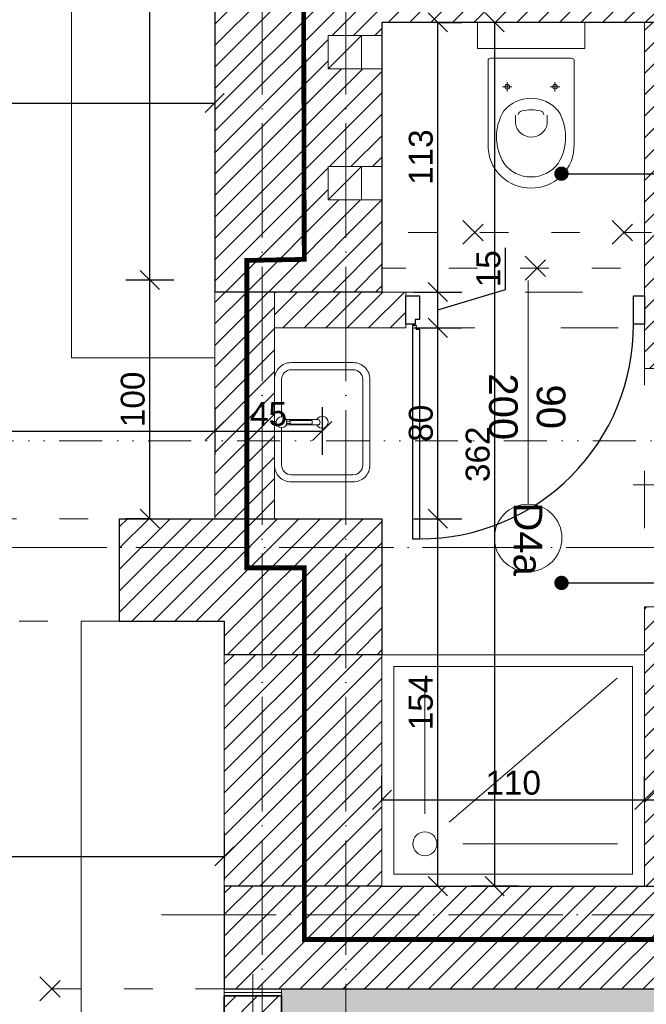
# Model space of a CAD drawing. Header units: millimetres. Extents: x -2720 to 125583, y -8970 to 34912.
# Tile 52 of 105: x 15209 to 15471, y 18160 to 18573. Entities that reach past the tile are written whole.
import ezdxf
from ezdxf import colors
from ezdxf.entities.mleader import LeaderData, LeaderLine
from ezdxf.math import Vec2, Vec3

# ---------------------------------------------------------------- set-up
doc = ezdxf.new("R2010")
doc.units = ezdxf.units.MM
for name, pattern in [('1KS_2KP-50', [37.05, 12, 6, -6.35, 0, -6.35, 0, -6.35]), ('ACAD_ISO02W100', [15, 12, -3]), ('ACAD_ISO03W100', [30, 12, -18]), ('ACAD_ISO04W100', [30, 24, -3, 0, -3]), ('DASHED', [19.05, 12.7, -6.35])]:
    doc.linetypes.add(name, pattern=pattern)
for name, color, linetype, lineweight, true_color in [('A_DZIAŁOWA_PROJEKTOWANE', 7, 'Continuous', 18, 0x007cb0), ('A_HATCH', 7, 'Continuous', 5, 0x999999), ('A_HATCH_PROJEKTOWANE', 7, 'Continuous', 9, 0x0089b6), ('A_IZOLEACJA TERMI_PROJEKTOWANA', 7, 'Continuous', 15, 0x0089b6), ('A_PPOŻ', 1, 'ACAD_ISO02W100', 30, 0xff0000), ('A_ŚCIANY NOWOPROJEKTOWANE', 140, 'Continuous', 35, 0x00bfff)]:
    doc.layers.add(name, color=color, linetype=linetype, lineweight=lineweight, true_color=true_color)
for name, color, linetype, lineweight in [('A_KONST_ISTNIEJĄCE', 83, 'Continuous', 25), ('A_LINIA PRZEKROJOWA', 223, '1KS_2KP-50', 15), ('A_OPISY', 40, 'Continuous', 9), ('A_OSIE KONSTRUKCYJNE', 150, 'ACAD_ISO04W100', 5), ('A_WIDOK', 141, 'Continuous', 13), ('A_WIDOK-NAD', 221, 'DASHED', 13), ('A_WYMIAROWANIE', 7, 'Continuous', 9), ('A_WYPOSAŻENIE', 181, 'Continuous', 9)]:
    doc.layers.add(name, color=color, linetype=linetype, lineweight=lineweight)
doc.layers.add('A_NIEWIDOCZNE  POMOCNICZE', color=252, linetype='ACAD_ISO03W100', lineweight=5, plot=False)
doc.styles.get("Standard").update_dxf_attribs({"font": 'arial.ttf'})
doc.linetypes.add('BATTING', pattern='A,0.0001,-0.1,[134,ltypeshp.shx,S=0.1,R=0,X=-0.1,Y=0],-0.2,[134,ltypeshp.shx,S=0.1,R=180,X=0.1,Y=0],-0.1', length=0.4001)
doc.dimstyles.new('1 do 100', dxfattribs={"dimtxt": 10, "dimasz": 8, "dimexe": 10, "dimexo": 10, "dimgap": 2, "dimtad": 1, "dimdec": 0, "dimtxsty": 'Standard', "dimblk": 'OBLIQUE', "dimcen": 2.5, "dimadec": 0, "dimazin": 0, "dimtfac": 1, "dimtdec": 0, "dimtmove": 0, "dimatfit": 3, "dimldrblk": 'OBLIQUE', "dimfxl": 10, "dimfxlon": 1, "dimarcsym": 0})
pattern_1 = [(45, (-1713.23, 355.087), (-4.490128, 4.490128), [])]
pattern_2 = [(45, (-3039.768, -2375.465), (-4.490128, 4.490128), [])]

# ---------------------------------------------------------------- blocks, each defined once
blk = doc.blocks.new('OSI')
at = {"layer": 'A_OSIE KONSTRUKCYJNE', "ltscale": 2}
for p, q in [((18349.85, 22227.01), (18349.85, 19966.92)), ((18384.92, 22227.01), (18384.92, 19966.92)), ((16013.11, 20727.12), (19027.17, 20727.12)), ((18307.7, 20573.12), (19027.17, 20573.12)), ((18346.03, 20548.25), (18346.03, 20014.4))]:
    blk.add_line(p, q, dxfattribs=at)
blk = doc.blocks.new('ROZBIÓRKI_DOM')
at = {"layer": 'A_OPISY', "color": 22, "linetype": 'ACAD_ISO03W100', "true_color": 0xe22908}
for p, q in [((19666.05, 7892.89), (19676.05, 7882.89)), ((19666.05, 7882.89), (19676.05, 7892.89)), ((19728.65, 7892.89), (19738.65, 7882.89)), ((19728.65, 7882.89), (19738.65, 7892.89)), ((19835.15, 7887.89), (19632.15, 7887.89)), ((19692.15, 7877.89), (19702.15, 7867.89)), ((19692.15, 7867.89), (19702.15, 7877.89)), ((19762.15, 7872.89), (19632.15, 7872.89)), ((19488.89, 7575.89), (19498.89, 7565.89)), ((19488.89, 7565.89), (19498.89, 7575.89))]:
    blk.add_line(p, q, dxfattribs=at)
blk.add_lwpolyline([(19566.15, 7570.89), (19121.15, 7570.89), (19121.15, 7724.89)], dxfattribs=at)
blk = doc.blocks.new('_Oblique')
at = {"color": 0, "linetype": 'ByBlock', "lineweight": -2}
blk.add_line((-0.5, -0.5), (0.5, 0.5), dxfattribs=at)
blk = doc.blocks.new('*D279')
at = {"layer": 'A_WYMIAROWANIE', "color": 0, "lineweight": -2, "ltscale": 2, "transparency": 16777216}
for p, q in [((15886.32, 18197.66), (15906.32, 18197.66)), ((15896.32, 18197.66), (15896.32, 17917.66)), ((15886.32, 17917.66), (15906.32, 17917.66))]:
    blk.add_line(p, q, dxfattribs=at)
at = {"layer": 'Defpoints', "color": 0, "ltscale": 2, "transparency": 16777216}
for p in [(15786.78, 18197.66), (15356.44, 17917.66), (15896.32, 17917.66)]:
    blk.add_point(p, dxfattribs=at)
at = {"layer": 'A_WYMIAROWANIE', "color": 0, "lineweight": -2, "ltscale": 2, "transparency": 16777216, "xscale": 8, "yscale": 8, "zscale": 8}
for p, rotation in [((15896.32, 18197.66), 90), ((15896.32, 17917.66), 270)]:
    blk.add_blockref('_Oblique', p, dxfattribs=dict(at, rotation=rotation))
at = {"layer": 'A_WYMIAROWANIE', "color": 0, "ltscale": 2, "transparency": 16777216, "insert": (15889.21, 18057.66), "char_height": 10, "attachment_point": 5, "rotation": 90}
blk.add_mtext('280', dxfattribs=at)
blk = doc.blocks.new('*D283')
at = {"layer": 'A_WYMIAROWANIE', "color": 0, "lineweight": -2, "ltscale": 2, "transparency": 16777216}
for p, q in [((15936.59, 19650.66), (15956.59, 19650.66)), ((15946.59, 17890.66), (15946.59, 19650.66)), ((15936.59, 17890.66), (15956.59, 17890.66))]:
    blk.add_line(p, q, dxfattribs=at)
at = {"layer": 'Defpoints', "color": 0, "ltscale": 2, "transparency": 16777216}
for p in [(15290.28, 19650.66), (15946.59, 19650.66), (15333.26, 17890.66)]:
    blk.add_point(p, dxfattribs=at)
at = {"layer": 'A_WYMIAROWANIE', "color": 0, "lineweight": -2, "ltscale": 2, "transparency": 16777216, "xscale": 8, "yscale": 8, "zscale": 8}
for p, rotation in [((15946.59, 19650.66), 90), ((15946.59, 17890.66), 270)]:
    blk.add_blockref('_Oblique', p, dxfattribs=dict(at, rotation=rotation))
at = {"layer": 'A_WYMIAROWANIE', "color": 0, "ltscale": 2, "transparency": 16777216, "insert": (15939.48, 18770.66), "char_height": 10, "attachment_point": 5, "rotation": 90}
blk.add_mtext('1760', dxfattribs=at)
blk = doc.blocks.new('*D347')
at = {"layer": 'A_WYMIAROWANIE', "color": 0, "lineweight": -2, "ltscale": 2, "transparency": 16777216}
for p, q in [((15417.55, 18571.66), (15397.55, 18571.66)), ((15407.55, 18209.66), (15407.55, 18571.66)), ((15417.55, 18209.66), (15397.55, 18209.66))]:
    blk.add_line(p, q, dxfattribs=at)
at = {"layer": 'Defpoints', "color": 0, "ltscale": 2, "transparency": 16777216}
for p in [(15407.55, 18571.66), (15451.54, 18571.66), (15451.54, 18209.66)]:
    blk.add_point(p, dxfattribs=at)
at = {"layer": 'A_WYMIAROWANIE', "color": 0, "lineweight": -2, "ltscale": 2, "transparency": 16777216, "xscale": 8, "yscale": 8, "zscale": 8}
for p, rotation in [((15407.55, 18571.66), 90), ((15407.55, 18209.66), 270)]:
    blk.add_blockref('_Oblique', p, dxfattribs=dict(at, rotation=rotation))
at = {"layer": 'A_WYMIAROWANIE', "color": 0, "ltscale": 2, "transparency": 16777216, "insert": (15400.44, 18390.66), "char_height": 10, "attachment_point": 5, "rotation": 90}
blk.add_mtext('362', dxfattribs=at)
blk = doc.blocks.new('*D348')
at = {"layer": 'A_WYMIAROWANIE', "color": 0, "lineweight": -2, "ltscale": 2, "transparency": 16777216}
for p, q in [((15373.71, 18363.66), (15393.71, 18363.66)), ((15383.71, 18209.66), (15383.71, 18363.66)), ((15373.71, 18209.66), (15393.71, 18209.66))]:
    blk.add_line(p, q, dxfattribs=at)
at = {"layer": 'Defpoints', "color": 0, "ltscale": 2, "transparency": 16777216}
for p in [(15360.26, 18363.66), (15383.71, 18363.66), (15360.26, 18209.66)]:
    blk.add_point(p, dxfattribs=at)
at = {"layer": 'A_WYMIAROWANIE', "color": 0, "lineweight": -2, "ltscale": 2, "transparency": 16777216, "xscale": 8, "yscale": 8, "zscale": 8}
for p, rotation in [((15383.71, 18363.66), 90), ((15383.71, 18209.66), 270)]:
    blk.add_blockref('_Oblique', p, dxfattribs=dict(at, rotation=rotation))
at = {"layer": 'A_WYMIAROWANIE', "color": 0, "ltscale": 2, "transparency": 16777216, "insert": (15376.61, 18286.66), "char_height": 10, "attachment_point": 5, "rotation": 90}
blk.add_mtext('154', dxfattribs=at)
blk = doc.blocks.new('*D356')
at = {"layer": 'A_WYMIAROWANIE', "color": 0, "lineweight": -2, "ltscale": 2, "transparency": 16777216}
for p, q in [((14903.26, 18390.38), (14903.26, 18410.38)), ((15290.26, 18410.38), (15290.26, 18390.38)), ((14903.26, 18400.38), (15290.26, 18400.38))]:
    blk.add_line(p, q, dxfattribs=at)
at = {"layer": 'Defpoints', "color": 0, "ltscale": 2, "transparency": 16777216}
for p in [(15290.26, 18463.66), (15290.26, 18400.38), (14903.26, 18363.66)]:
    blk.add_point(p, dxfattribs=at)
at = {"layer": 'A_WYMIAROWANIE', "color": 0, "lineweight": -2, "ltscale": 2, "transparency": 16777216, "xscale": 8, "yscale": 8, "zscale": 8, "rotation": 180}
blk.add_blockref('_Oblique', (14903.26, 18400.38), dxfattribs=at)
at = {"layer": 'A_WYMIAROWANIE', "color": 0, "lineweight": -2, "ltscale": 2, "transparency": 16777216, "xscale": 8, "yscale": 8, "zscale": 8}
blk.add_blockref('_Oblique', (15290.26, 18400.38), dxfattribs=at)
at = {"layer": 'A_WYMIAROWANIE', "color": 0, "ltscale": 2, "transparency": 16777216, "insert": (15096.76, 18407.49), "char_height": 10, "attachment_point": 5}
blk.add_mtext('387', dxfattribs=at)
blk = doc.blocks.new('*D357')
at = {"layer": 'A_WYMIAROWANIE', "color": 0, "lineweight": -2, "ltscale": 2, "transparency": 16777216}
for p, q in [((15290.26, 18410.38), (15290.26, 18390.38)), ((15335.26, 18410.38), (15335.26, 18390.38)), ((15290.26, 18400.38), (15335.26, 18400.38))]:
    blk.add_line(p, q, dxfattribs=at)
at = {"layer": 'Defpoints', "color": 0, "ltscale": 2, "transparency": 16777216}
for p in [(15290.26, 18463.66), (15335.26, 18463.66), (15335.26, 18400.38)]:
    blk.add_point(p, dxfattribs=at)
at = {"layer": 'A_WYMIAROWANIE', "color": 0, "lineweight": -2, "ltscale": 2, "transparency": 16777216, "xscale": 8, "yscale": 8, "zscale": 8, "rotation": 180}
blk.add_blockref('_Oblique', (15290.26, 18400.38), dxfattribs=at)
at = {"layer": 'A_WYMIAROWANIE', "color": 0, "lineweight": -2, "ltscale": 2, "transparency": 16777216, "xscale": 8, "yscale": 8, "zscale": 8}
blk.add_blockref('_Oblique', (15335.26, 18400.38), dxfattribs=at)
at = {"layer": 'A_WYMIAROWANIE', "color": 0, "ltscale": 2, "transparency": 16777216, "insert": (15312.76, 18407.47), "char_height": 10, "attachment_point": 5}
blk.add_mtext('45', dxfattribs=at)
blk = doc.blocks.new('*D358')
at = {"layer": 'A_WYMIAROWANIE', "color": 0, "lineweight": -2, "ltscale": 2, "transparency": 16777216}
for p, q in [((15273.05, 18463.66), (15253.05, 18463.66)), ((15263.05, 18363.66), (15263.05, 18463.66)), ((15263.05, 18363.66), (15253.05, 18363.66))]:
    blk.add_line(p, q, dxfattribs=at)
at = {"layer": 'Defpoints', "color": 0, "ltscale": 2, "transparency": 16777216}
for p in [(15263.05, 18463.66), (15290.26, 18463.66), (15269.5, 18363.66)]:
    blk.add_point(p, dxfattribs=at)
at = {"layer": 'A_WYMIAROWANIE', "color": 0, "lineweight": -2, "ltscale": 2, "transparency": 16777216, "xscale": 8, "yscale": 8, "zscale": 8}
for p, rotation in [((15263.05, 18463.66), 90), ((15263.05, 18363.66), 270)]:
    blk.add_blockref('_Oblique', p, dxfattribs=dict(at, rotation=rotation))
at = {"layer": 'A_WYMIAROWANIE', "color": 0, "ltscale": 2, "transparency": 16777216, "insert": (15255.94, 18413.66), "char_height": 10, "attachment_point": 5, "rotation": 90}
blk.add_mtext('100', dxfattribs=at)
blk = doc.blocks.new('*D359')
at = {"layer": 'A_WYMIAROWANIE', "color": 0, "lineweight": -2, "ltscale": 2, "transparency": 16777216}
for p, q in [((15271.65, 18758.66), (15253.05, 18758.66)), ((15263.05, 18463.66), (15263.05, 18758.66)), ((15273.05, 18463.66), (15253.05, 18463.66))]:
    blk.add_line(p, q, dxfattribs=at)
at = {"layer": 'Defpoints', "color": 0, "ltscale": 2, "transparency": 16777216}
for p in [(15263.05, 18758.66), (15281.65, 18758.66), (15290.26, 18463.66)]:
    blk.add_point(p, dxfattribs=at)
at = {"layer": 'A_WYMIAROWANIE', "color": 0, "lineweight": -2, "ltscale": 2, "transparency": 16777216, "xscale": 8, "yscale": 8, "zscale": 8}
for p, rotation in [((15263.05, 18758.66), 90), ((15263.05, 18463.66), 270)]:
    blk.add_blockref('_Oblique', p, dxfattribs=dict(at, rotation=rotation))
at = {"layer": 'A_WYMIAROWANIE', "color": 0, "ltscale": 2, "transparency": 16777216, "insert": (15255.94, 18611.16), "char_height": 10, "attachment_point": 5, "rotation": 90}
blk.add_mtext('295', dxfattribs=at)
blk = doc.blocks.new('*D368')
at = {"layer": 'A_WYMIAROWANIE', "color": 0, "lineweight": -2, "ltscale": 2, "transparency": 16777216}
for p, q in [((15073.26, 18547.85), (15073.26, 18527.85)), ((15290.26, 18547.85), (15290.26, 18527.85)), ((15073.26, 18537.85), (15290.26, 18537.85))]:
    blk.add_line(p, q, dxfattribs=at)
at = {"layer": 'Defpoints', "color": 0, "ltscale": 2, "transparency": 16777216}
for p in [(15073.26, 18565.66), (15290.26, 18560.8), (15290.26, 18537.85)]:
    blk.add_point(p, dxfattribs=at)
at = {"layer": 'A_WYMIAROWANIE', "color": 0, "lineweight": -2, "ltscale": 2, "transparency": 16777216, "xscale": 8, "yscale": 8, "zscale": 8, "rotation": 180}
blk.add_blockref('_Oblique', (15073.26, 18537.85), dxfattribs=at)
at = {"layer": 'A_WYMIAROWANIE', "color": 0, "lineweight": -2, "ltscale": 2, "transparency": 16777216, "xscale": 8, "yscale": 8, "zscale": 8}
blk.add_blockref('_Oblique', (15290.26, 18537.85), dxfattribs=at)
at = {"layer": 'A_WYMIAROWANIE', "color": 0, "ltscale": 2, "transparency": 16777216, "insert": (15181.76, 18544.88), "char_height": 10, "attachment_point": 5}
blk.add_mtext('217', dxfattribs=at)
blk = doc.blocks.new('um1')
at = {"layer": 'A_WYPOSAŻENIE'}
for points in [[(-2506.53, 3366.08), (-2506.53, 3367.35), (-2506.01, 3367.35), (-2506.01, 3366.08)], [(-2506.77, 3361.66), (-2506.77, 3360.3), (-2505.77, 3360.3), (-2505.77, 3361.66)]]:
    blk.add_lwpolyline(points, dxfattribs=at)
at = {"layer": 'A_WYPOSAŻENIE', "ltscale": 0.5}
for points in [[(-2506.53, 3366.84), (-2524.27, 3366.84, 0.414214), (-2531.27, 3359.84), (-2531.27, 3333.84, 0.414214), (-2524.27, 3326.84), (-2488.27, 3326.84, 0.414214), (-2481.27, 3333.84), (-2481.27, 3359.84, 0.414214), (-2488.27, 3366.84), (-2506.01, 3366.84)], [(-2508.52, 3363.84), (-2524.27, 3363.84, 0.414214), (-2528.27, 3359.84), (-2528.27, 3333.84, 0.414214), (-2524.27, 3329.84), (-2488.27, 3329.84, 0.414214), (-2484.27, 3333.84), (-2484.27, 3359.84, 0.414214), (-2488.27, 3363.84), (-2504.02, 3363.84)]]:
    blk.add_lwpolyline(points, format="xyb", dxfattribs=at)
at = {"layer": 'A_WYPOSAŻENIE'}
blk.add_lwpolyline([(-2507.42, 3361.92), (-2507.42, 3348.69, 0.869565), (-2505.12, 3348.69), (-2505.12, 3361.92)], format="xyb", dxfattribs=at)
blk.add_lwpolyline([(-2507.02, 3360.3), (-2505.52, 3360.3), (-2505.52, 3350.99), (-2507.02, 3350.99)], close=True, dxfattribs=at)
blk.add_circle((-2506.27, 3363.85), 2.25, dxfattribs=at)
at = {"layer": 'A_WYPOSAŻENIE', "ltscale": 0.5}
blk.add_arc((-2506.27, 3346.84), 2.5, 117.3871, 62.6129, dxfattribs=at)
blk = doc.blocks.new('wc1')
at = {"layer": 'A_WYPOSAŻENIE'}
for p, q in [((-3840.38, 3355.84), (-3836.38, 3355.84)), ((-3838.38, 3353.84), (-3838.38, 3357.84)), ((-3820.38, 3355.84), (-3816.38, 3355.84)), ((-3818.38, 3353.84), (-3818.38, 3357.84))]:
    blk.add_line(p, q, dxfattribs=at)
blk.add_lwpolyline([(-3850.88, 3371.84), (-3805.88, 3371.84), (-3805.88, 3382.84), (-3850.88, 3382.84)], close=True, dxfattribs=at)
for points in [[(-3815.79, 3318.42, -0.399978), (-3840.97, 3318.42, -0.216638), (-3846.38, 3331.84), (-3846.38, 3366.84, -0.414214), (-3845.38, 3367.84), (-3811.38, 3367.84, -0.414214), (-3810.38, 3366.84), (-3810.38, 3331.84, -0.216638)], [(-3839.79, 3345.73, -0.466255), (-3816.97, 3345.73, -0.283436), (-3817.06, 3323.74, -0.502453), (-3839.69, 3323.74, -0.283436)]]:
    blk.add_lwpolyline(points, format="xyb", close=True, dxfattribs=at)
for points in [[(-3834.84, 3343.93), (-3834.92, 3340.49, 0.83974), (-3821.61, 3340.22), (-3821.68, 3343.93)], [(-3833.77, 3344.15, -0.303379), (-3832.3, 3345.75, -0.119022), (-3824.45, 3345.75, -0.303379), (-3822.98, 3344.15, -0.291246)]]:
    blk.add_lwpolyline(points, format="xyb", dxfattribs=at)
for centre in [(-3838.38, 3355.84), (-3818.38, 3355.84)]:
    blk.add_circle(centre, 1, dxfattribs=at)
blk = doc.blocks.new('_Dot')
at = {"color": 0, "linetype": 'ByBlock', "lineweight": -2}
blk.add_line((-0.5, 0), (-1, 0), dxfattribs=at)
at = {"color": 0, "linetype": 'ByBlock', "const_width": 0.5}
blk.add_lwpolyline([(-0.25, 0, 1), (0.25, 0, 1)], format="xyb", close=True, dxfattribs=at)
blk = doc.blocks.new('*D493')
at = {"layer": 'A_WYMIAROWANIE', "color": 0, "lineweight": -2, "ltscale": 2, "transparency": 16777216}
for p, q in [((14927.26, 18232.14), (14927.26, 18212.14)), ((15294.26, 18232.14), (15294.26, 18212.14)), ((14927.26, 18222.14), (15294.26, 18222.14))]:
    blk.add_line(p, q, dxfattribs=at)
at = {"layer": 'Defpoints', "color": 0, "ltscale": 2, "transparency": 16777216}
for p in [(14927.26, 18268.64), (15294.26, 18258.16), (15294.26, 18222.14)]:
    blk.add_point(p, dxfattribs=at)
at = {"layer": 'A_WYMIAROWANIE', "color": 0, "lineweight": -2, "ltscale": 2, "transparency": 16777216, "xscale": 8, "yscale": 8, "zscale": 8, "rotation": 180}
blk.add_blockref('_Oblique', (14927.26, 18222.14), dxfattribs=at)
at = {"layer": 'A_WYMIAROWANIE', "color": 0, "lineweight": -2, "ltscale": 2, "transparency": 16777216, "xscale": 8, "yscale": 8, "zscale": 8}
blk.add_blockref('_Oblique', (15294.26, 18222.14), dxfattribs=at)
at = {"layer": 'A_WYMIAROWANIE', "color": 0, "ltscale": 2, "transparency": 16777216, "insert": (15110.76, 18229.25), "char_height": 10, "attachment_point": 5}
blk.add_mtext('367', dxfattribs=at)
blk = doc.blocks.new('*D494')
at = {"layer": 'A_WYMIAROWANIE', "color": 0, "lineweight": -2, "ltscale": 2, "transparency": 16777216}
for p, q in [((15373.71, 18443.66), (15393.71, 18443.66)), ((15383.71, 18363.66), (15383.71, 18443.66)), ((15373.71, 18363.66), (15393.71, 18363.66))]:
    blk.add_line(p, q, dxfattribs=at)
at = {"layer": 'Defpoints', "color": 0, "ltscale": 2, "transparency": 16777216}
for p in [(15360.26, 18443.66), (15383.71, 18443.66), (15360.26, 18363.66)]:
    blk.add_point(p, dxfattribs=at)
at = {"layer": 'A_WYMIAROWANIE', "color": 0, "lineweight": -2, "ltscale": 2, "transparency": 16777216, "xscale": 8, "yscale": 8, "zscale": 8}
for p, rotation in [((15383.71, 18443.66), 90), ((15383.71, 18363.66), 270)]:
    blk.add_blockref('_Oblique', p, dxfattribs=dict(at, rotation=rotation))
at = {"layer": 'A_WYMIAROWANIE', "color": 0, "ltscale": 2, "transparency": 16777216, "insert": (15376.61, 18403.66), "char_height": 10, "attachment_point": 5, "rotation": 90}
blk.add_mtext('80', dxfattribs=at)
blk = doc.blocks.new('*D495')
at = {"layer": 'A_WYMIAROWANIE', "color": 0, "lineweight": -2, "ltscale": 2, "transparency": 16777216}
for p, q in [((15412.03, 18459.66), (15412.03, 18477.11)), ((15373.71, 18458.66), (15393.71, 18458.66)), ((15383.71, 18451.16), (15412.03, 18459.66)), ((15383.71, 18443.66), (15383.71, 18458.66)), ((15373.71, 18443.66), (15393.71, 18443.66))]:
    blk.add_line(p, q, dxfattribs=at)
at = {"layer": 'Defpoints', "color": 0, "ltscale": 2, "transparency": 16777216}
for p in [(15360.26, 18458.66), (15383.71, 18458.66), (15360.26, 18443.66)]:
    blk.add_point(p, dxfattribs=at)
at = {"layer": 'A_WYMIAROWANIE', "color": 0, "lineweight": -2, "ltscale": 2, "transparency": 16777216, "xscale": 8, "yscale": 8, "zscale": 8}
for p, rotation in [((15383.71, 18458.66), 90), ((15383.71, 18443.66), 270)]:
    blk.add_blockref('_Oblique', p, dxfattribs=dict(at, rotation=rotation))
at = {"layer": 'A_WYMIAROWANIE', "color": 0, "ltscale": 2, "transparency": 16777216, "insert": (15404.93, 18468.38), "char_height": 10, "attachment_point": 5, "rotation": 90}
blk.add_mtext('15', dxfattribs=at)
blk = doc.blocks.new('*D496')
at = {"layer": 'A_WYMIAROWANIE', "color": 0, "lineweight": -2, "ltscale": 2, "transparency": 16777216}
for p, q in [((15383.71, 18571.66), (15393.71, 18571.66)), ((15383.71, 18458.66), (15383.71, 18571.66)), ((15373.71, 18458.66), (15393.71, 18458.66))]:
    blk.add_line(p, q, dxfattribs=at)
at = {"layer": 'Defpoints', "color": 0, "ltscale": 2, "transparency": 16777216}
for p in [(15374.53, 18571.66), (15383.71, 18571.66), (15360.26, 18458.66)]:
    blk.add_point(p, dxfattribs=at)
at = {"layer": 'A_WYMIAROWANIE', "color": 0, "lineweight": -2, "ltscale": 2, "transparency": 16777216, "xscale": 8, "yscale": 8, "zscale": 8}
for p, rotation in [((15383.71, 18571.66), 90), ((15383.71, 18458.66), 270)]:
    blk.add_blockref('_Oblique', p, dxfattribs=dict(at, rotation=rotation))
at = {"layer": 'A_WYMIAROWANIE', "color": 0, "ltscale": 2, "transparency": 16777216, "insert": (15376.61, 18515.16), "char_height": 10, "attachment_point": 5, "rotation": 90}
blk.add_mtext('113', dxfattribs=at)
blk = doc.blocks.new('*D497')
at = {"layer": 'A_WYMIAROWANIE', "color": 0, "lineweight": -2, "ltscale": 2, "transparency": 16777216}
for p, q in [((15360.26, 18245.85), (15360.26, 18255.85)), ((15470.26, 18245.85), (15470.26, 18255.85)), ((15360.26, 18245.85), (15470.26, 18245.85))]:
    blk.add_line(p, q, dxfattribs=at)
at = {"layer": 'Defpoints', "color": 0, "ltscale": 2, "transparency": 16777216}
for p in [(15470.26, 18245.85), (15360.26, 18236.81), (15470.26, 18236.81)]:
    blk.add_point(p, dxfattribs=at)
at = {"layer": 'A_WYMIAROWANIE', "color": 0, "lineweight": -2, "ltscale": 2, "transparency": 16777216, "xscale": 8, "yscale": 8, "zscale": 8, "rotation": 180}
blk.add_blockref('_Oblique', (15360.26, 18245.85), dxfattribs=at)
at = {"layer": 'A_WYMIAROWANIE', "color": 0, "lineweight": -2, "ltscale": 2, "transparency": 16777216, "xscale": 8, "yscale": 8, "zscale": 8}
blk.add_blockref('_Oblique', (15470.26, 18245.85), dxfattribs=at)
at = {"layer": 'A_WYMIAROWANIE', "color": 0, "ltscale": 2, "transparency": 16777216, "insert": (15415.26, 18252.96), "char_height": 10, "attachment_point": 5}
blk.add_mtext('110', dxfattribs=at)
blk = doc.blocks.new('*D498')
at = {"layer": 'A_WYMIAROWANIE', "color": 0, "lineweight": -2, "ltscale": 2, "transparency": 16777216}
for p, q in [((15470.26, 18245.85), (15470.26, 18255.85)), ((15485.26, 18252.48), (15485.26, 18235.85)), ((15470.26, 18245.85), (15485.26, 18245.85)), ((15477.76, 18245.85), (15483.19, 18227.74)), ((15483.19, 18227.74), (15500.65, 18227.74))]:
    blk.add_line(p, q, dxfattribs=at)
at = {"layer": 'Defpoints', "color": 0, "ltscale": 2, "transparency": 16777216}
for p in [(15485.26, 18262.48), (15485.26, 18245.85), (15470.26, 18236.81)]:
    blk.add_point(p, dxfattribs=at)
at = {"layer": 'A_WYMIAROWANIE', "color": 0, "lineweight": -2, "ltscale": 2, "transparency": 16777216, "xscale": 8, "yscale": 8, "zscale": 8, "rotation": 180}
blk.add_blockref('_Oblique', (15470.26, 18245.85), dxfattribs=at)
at = {"layer": 'A_WYMIAROWANIE', "color": 0, "lineweight": -2, "ltscale": 2, "transparency": 16777216, "xscale": 8, "yscale": 8, "zscale": 8}
blk.add_blockref('_Oblique', (15485.26, 18245.85), dxfattribs=at)
at = {"layer": 'A_WYMIAROWANIE', "color": 0, "ltscale": 2, "transparency": 16777216, "insert": (15491.92, 18234.85), "char_height": 10, "attachment_point": 5}
blk.add_mtext('15', dxfattribs=at)
blk = doc.blocks.new('want')
at = {"layer": 'A_WIDOK'}
blk.add_line((30214.45, 14309.66), (30200.45, 14295.66), dxfattribs=at)
blk.add_lwpolyline([(30200.45, 14295.66), (30214.45, 14295.66), (30214.45, 14309.66), (30200.45, 14309.66)], close=True, dxfattribs=at)

msp = doc.modelspace()

# ---------------------------------------------------------------- hatches: boundary and pattern name
at = {"layer": 'A_HATCH'}
h = msp.add_hatch(dxfattribs=at)
h.set_pattern_fill('ANSI31', color=256, scale=2)
h.set_pattern_definition(pattern_1)
h.paths.add_polyline_path([(15360.26, 18363.66), (15290.26, 18363.66), (15250.26, 18363.66), (15250.26, 18320.66), (15294.26, 18320.66), (15294.26, 18306.66), (15360.26, 18306.66)])
h.paths.add_polyline_path([(15075.26, 18363.66), (14903.26, 18363.66), (14903.26, 18320.66), (15075.26, 18320.66)])
h.paths.add_polyline_path([(14803.26, 18456.66), (14775.26, 18456.66), (14775.26, 18363.66), (14803.26, 18363.66)])
h.paths.add_polyline_path([(14803.26, 18581.66), (14775.26, 18581.66), (14775.26, 18556.66), (14803.26, 18556.66)])
h.paths.add_polyline_path([(14852.26, 19003.66), (14803.26, 19003.66), (14803.26, 18933.66), (14852.26, 18933.66)])
h.paths.add_polyline_path([(14852.26, 19121.66), (14818.26, 19121.66), (14818.26, 19153.66), (14811.36, 19153.66), (14775.26, 19153.66), (14775.26, 19093.66), (14803.26, 19093.66), (14852.26, 19093.66)])
h.paths.add_polyline_path([(15063.26, 19251.66), (15035.26, 19251.66), (15035.26, 19216.66), (15063.26, 19216.66)])
h.paths.add_polyline_path([(15063.26, 19428.66), (15063.26, 19471.66), (15010.26, 19471.66), (15010.26, 19464.23), (15010.26, 19428.66), (15035.26, 19428.66), (15035.26, 19355.66), (15063.26, 19355.66)])
h.paths.add_polyline_path([(14818.26, 19638.66), (14747.26, 19638.66), (14747.26, 19630.66), (14747.26, 19595.66), (14775.26, 19595.66), (14775.26, 19428.66), (14865.26, 19428.66), (14865.26, 19471.66), (14818.26, 19471.66)])
h.paths.add_polyline_path([(14818.26, 19428.66), (14775.26, 19428.66), (14775.26, 19280.66), (14818.26, 19280.66)])
h.paths.add_polyline_path([(15228.71, 19099.16), (15228.71, 19113.16), (15242.71, 19113.16), (15242.71, 19099.16)])
h.paths.add_polyline_path([(15269.06, 19121.66), (15269.06, 19099.16), (15255.06, 19099.16), (15255.06, 19121.66), (15063.26, 19121.66), (15063.26, 19126.66), (15035.26, 19126.66), (15035.26, 19121.66), (15035.26, 19093.66), (15290.26, 19093.66), (15290.26, 19121.66)])
h.paths.add_polyline_path([(14775.26, 18991.15), (14797.76, 18991.15), (14797.76, 18977.15), (14775.26, 18977.15), (14775.26, 18669.66), (14803.26, 18669.66), (14803.26, 19093.66), (14775.26, 19093.66)])
h = msp.add_hatch(dxfattribs=at)
h.set_pattern_fill('ANSI31', color=256, scale=2)
h.set_pattern_definition(pattern_1)
h.paths.add_polyline_path([(15764.26, 19638.66), (15681.26, 19638.66), (15681.26, 19625.66), (15681.26, 19595.66), (15721.26, 19595.66), (15721.26, 19288.66), (15764.26, 19288.66)])
h.paths.add_polyline_path([(15764.26, 19133.66), (15756.26, 19133.66), (15721.26, 19133.66), (15721.26, 19015.66), (15764.26, 19015.66)])
h.paths.add_polyline_path([(15764.26, 18860.66), (15721.26, 18860.66), (15721.26, 18636.66), (15691.26, 18636.66), (15691.26, 18571.66), (15721.26, 18571.66), (15721.26, 18209.66), (15360.26, 18209.66), (15336.26, 18209.66), (15294.26, 18209.66), (15294.26, 18166.66), (15764.26, 18166.66)])
h.paths.add_polyline_path([(15331.26, 19638.66), (15224.26, 19638.66), (15224.26, 19597.66), (15255.26, 19597.66), (15255.26, 19471.66), (15298.26, 19471.66), (15298.26, 19595.66), (15331.26, 19595.66)])
h.paths.add_polyline_path([(15290.26, 18636.81), (15312.76, 18636.81), (15312.76, 18622.81), (15290.26, 18622.81), (15290.26, 18603.91), (15312.76, 18603.91), (15312.76, 18589.91), (15290.26, 18589.91), (15290.26, 18458.66), (15360.26, 18458.66), (15360.26, 18497.22), (15337.76, 18497.22), (15337.76, 18511.22), (15360.26, 18511.22), (15360.26, 18552.14), (15337.76, 18552.14), (15337.76, 18566.14), (15360.26, 18566.14), (15360.26, 18571.66), (15485.26, 18571.66), (15485.26, 18636.66), (15360.26, 18636.66), (15360.26, 19428.66), (15360.26, 19471.66), (15255.26, 19471.66), (15209.26, 19471.66), (15209.26, 19428.66), (15290.26, 19428.66), (15290.26, 18702.03), (15312.76, 18702.03), (15312.76, 18688.03), (15290.26, 18688.03)])
at = {"layer": 'A_HATCH_PROJEKTOWANE', "ltscale": 2}
h = msp.add_hatch(dxfattribs=at)
h.set_pattern_fill('ANSI31', color=256, scale=2)
h.set_pattern_definition(pattern_2)
h.paths.add_polyline_path([(15485.26, 18571.66), (15470.26, 18571.66), (15470.26, 18426.66), (15485.26, 18426.66)])
h.paths.add_polyline_path([(15485.26, 18326.66), (15470.26, 18326.66), (15470.26, 18209.66), (15485.26, 18209.66)])
h = msp.add_hatch(dxfattribs=at)
h.set_pattern_fill('ANSI31', color=256, scale=2)
h.set_pattern_definition([(45, (-1758.23, 355.087), (-4.490128, 4.490128), [])])
h.paths.add_polyline_path([(15315.26, 18363.66), (15315.26, 18458.66), (15290.26, 18458.66), (15290.26, 18363.66)])
h = msp.add_hatch(dxfattribs=at)
h.set_pattern_fill('ANSI31', color=256, scale=2)
h.set_pattern_definition(pattern_2)
h.paths.add_polyline_path([(15370.26, 18443.66), (15370.26, 18458.66), (15315.26, 18458.66), (15315.26, 18443.66)])
h = msp.add_hatch(dxfattribs=at)
h.set_pattern_fill('ANSI31', color=256, scale=2)
h.set_pattern_definition(pattern_2)
h.paths.add_polyline_path([(14927.26, 18317.66), (14903.26, 18317.66), (14903.26, 17929.66), (14927.26, 17929.66)])
h.paths.add_polyline_path([(14464.26, 17929.66), (14464.26, 17905.66), (14593.49, 17905.66), (14593.49, 17929.66)])
h.paths.add_polyline_path([(14229.26, 17929.66), (14229.26, 17905.66), (14364.26, 17905.66), (14364.26, 17929.66)])
h.paths.add_polyline_path([(14343.26, 18075.66), (14319.26, 18075.66), (14319.26, 17929.66), (14343.26, 17929.66)])
h.paths.add_polyline_path([(14343.26, 18175.66), (14343.26, 18195.66), (14319.26, 18195.66), (14319.26, 18175.66)])
h.paths.add_polyline_path([(14343.26, 18317.66), (14319.26, 18317.66), (14319.26, 18295.66), (14343.26, 18295.66)])
h.paths.add_polyline_path([(14014.26, 18158.66), (13990.26, 18158.66), (13990.26, 17905.66), (14079.26, 17905.66), (14079.26, 17913.66), (14079.26, 17929.66), (14014.26, 17929.66)])
h.paths.add_polyline_path([(15054.26, 17905.66), (15054.26, 17929.66), (14593.49, 17929.66), (14593.49, 17905.66)])
h.paths.add_polyline_path([(15204.26, 17929.66), (15204.26, 17905.66), (15318.26, 17905.66), (15318.26, 18145.66), (15318.26, 18163.66), (15294.26, 18163.66), (15294.26, 18145.66), (15294.26, 17929.66)])
h = msp.add_hatch(dxfattribs=at)
h.set_pattern_fill('ANSI31', color=256, scale=2)
h.set_pattern_definition([(45, (-1755.23, 355.087), (-4.490128, 4.490128), [])])
h.paths.add_polyline_path([(15360.26, 18306.66), (15294.26, 18306.66), (15294.26, 18209.66), (15360.26, 18209.66)])
at = {"layer": 'A_IZOLEACJA TERMI_PROJEKTOWANA', "ltscale": 2}
h = msp.add_hatch(dxfattribs=at)
h.set_pattern_fill('HONEY', color=256)
h.set_pattern_definition([(0, (-3039.7677, -2375.465), (4.7625, 2.74963064), [3.175, -6.35]), (120, (-3039.7677, -2375.465), (-4.7625, 2.74963066), [3.175, -6.35]), (60, (-3039.7677, -2375.465), (1e-08, 5.4992613), [-6.35, 3.175])])
h.paths.add_polyline_path([(15776.26, 19650.66), (15733.26, 19650.66), (15733.26, 19638.66), (15764.26, 19638.66), (15764.26, 19607.66), (15776.26, 19607.66)])
h.paths.add_polyline_path([(15776.26, 19607.66), (15764.26, 19607.66), (15764.26, 19450.16), (15776.26, 19450.16)])
h.paths.add_polyline_path([(15776.26, 19450.16), (15764.26, 19450.16), (15764.26, 19288.66), (15764.26, 19283.66), (15776.26, 19283.66)])
h.paths.add_polyline_path([(15776.26, 19138.66), (15764.26, 19138.66), (15764.26, 19133.66), (15764.26, 19015.66), (15764.26, 19010.66), (15776.26, 19010.66)])
h.paths.add_polyline_path([(15776.26, 18865.66), (15764.26, 18865.66), (15764.26, 18860.66), (15764.26, 18396.4), (15776.26, 18396.4)])
h.paths.add_polyline_path([(15776.26, 18396.4), (15764.26, 18396.4), (15764.26, 18166.66), (15625.03, 18166.66), (15625.03, 18154.66), (15776.26, 18154.66)])
h.paths.add_polyline_path([(15625.03, 18166.66), (15318.26, 18166.66), (15318.26, 18163.66), (15318.26, 18154.66), (15625.03, 18154.66)])

# ---------------------------------------------------------------- linework, layer by layer
at = {"color": 144}
for p, q in [((15376.22, 18447.19), (15374.23, 18447.19)), ((15374.23, 18447.19), (15374.23, 18445.2)), ((15374.65, 18444.62), (15374.65, 18443.08)), ((15374.65, 18443.08), (15376.2, 18443.08))]:
    msp.add_line(p, q, dxfattribs=at)
for points in [[(15374.23, 18445.2), (15370.26, 18445.2), (15370.26, 18457.12), (15376.22, 18457.12)], [(15376.22, 18447.19), (15376.22, 18457.12)], [(15470.26, 18457.12), (15470.26, 18445.2), (15465.62, 18445.2), (15465.62, 18457.12), (15470.26, 18457.12)], [(15373.11, 18444.62), (15373.11, 18355.22), (15376.2, 18355.22), (15376.2, 18443.08)], [(15374.65, 18444.62), (15373.11, 18444.62)]]:
    msp.add_lwpolyline(points, dxfattribs=at)
msp.add_arc((15376.2, 18444.65), 89.43, 269.9989, 0.3548, dxfattribs=at)
at = {"layer": 'A_DZIAŁOWA_PROJEKTOWANE', "ltscale": 2}
for p, q in [((15470.26, 18571.66), (15470.26, 18426.66)), ((15360.26, 18458.66), (15370.26, 18458.66)), ((15370.26, 18458.66), (15370.26, 18443.66)), ((15315.26, 18443.66), (15370.26, 18443.66)), ((15470.26, 18426.66), (15485.26, 18426.66)), ((15470.26, 18326.66), (15485.26, 18326.66)), ((15470.26, 18326.66), (15470.26, 18209.66))]:
    msp.add_line(p, q, dxfattribs=at)
for points in [[(15290.26, 18458.66), (15315.26, 18458.66), (15315.26, 18363.66), (15290.26, 18363.66)], [(15360.26, 18306.66), (15294.26, 18306.66), (15294.26, 18209.66), (15360.26, 18209.66)]]:
    msp.add_lwpolyline(points, close=True, dxfattribs=at)
at = {"layer": 'A_IZOLEACJA TERMI_PROJEKTOWANA', "ltscale": 2}
for p, q in [((15294.26, 18163.66), (15294.26, 18166.66)), ((15318.26, 18163.66), (15318.26, 18166.66))]:
    msp.add_line(p, q, dxfattribs=at)
at = {"layer": 'A_IZOLEACJA TERMI_PROJEKTOWANA', "linetype": 'BATTING', "ltscale": 3}
msp.add_line((15294.26, 18165.16), (15318.26, 18165.16), dxfattribs=at)
at = {"layer": 'A_KONST_ISTNIEJĄCE', "ltscale": 2}
for p, q in [((15290.26, 19428.66), (15290.26, 18458.66)), ((15360.26, 18571.66), (15360.26, 18458.66)), ((15485.26, 18571.66), (15360.26, 18571.66)), ((15360.26, 18458.66), (15290.26, 18458.66)), ((15250.26, 18363.66), (15250.26, 18320.66)), ((15250.26, 18363.66), (15290.26, 18363.66)), ((15290.26, 18363.66), (15360.26, 18363.66)), ((15360.26, 18363.66), (15360.26, 18306.66)), ((15360.26, 18306.66), (15294.26, 18306.66)), ((15360.26, 18209.66), (15294.26, 18209.66)), ((15360.26, 18209.66), (15721.26, 18209.66))]:
    msp.add_line(p, q, dxfattribs=at)
for points in [[(15294.26, 18209.66), (15294.26, 18166.66), (15764.26, 18166.66), (15764.26, 18860.66)], [(15250.26, 18320.66), (15294.26, 18320.66), (15294.26, 18306.66)]]:
    msp.add_lwpolyline(points, dxfattribs=at)
at = {"layer": 'A_LINIA PRZEKROJOWA'}
msp.add_line((15950.89, 18396.31), (13006.64, 18396.4), dxfattribs=at)
at = {"layer": 'A_NIEWIDOCZNE  POMOCNICZE', "ltscale": 2}
for points in [[(15073.26, 18565.66), (15073.26, 18758.66), (15290.26, 18758.66), (15290.26, 18363.66), (15250.26, 18363.66), (15250.26, 18320.66), (15294.26, 18320.66), (15294.26, 17929.66), (14927.26, 17929.66), (14927.26, 18320.66), (15075.26, 18320.66), (15075.26, 18363.66), (14803.26, 18363.66), (14803.26, 18565.66), (15073.26, 18565.66)], [(15315.26, 18443.66), (15470.26, 18443.66), (15470.26, 18209.66), (15360.26, 18209.66), (15360.26, 18363.66), (15315.26, 18363.66), (15315.26, 18443.66)]]:
    msp.add_lwpolyline(points, dxfattribs=at)
msp.add_lwpolyline([(15470.26, 18571.66), (15360.26, 18571.66), (15360.26, 18458.66), (15470.26, 18458.66)], close=True, dxfattribs=at)
at = {"layer": 'A_OPISY', "color": 144, "true_color": 0x007cb0, "transparency": 33554559}
for p, q in [((15421.52, 18463.42), (15421.52, 18369.75)), ((15465.5, 18377.92), (15559.17, 18377.92))]:
    msp.add_line(p, q, dxfattribs=at)
msp.add_circle((15421.52, 18355.6), 14.15, dxfattribs=at)
at = {"layer": 'A_PPOŻ', "linetype": 'ACAD_ISO03W100', "ltscale": 2, "const_width": 2}
msp.add_lwpolyline([(15274.89, 19618.39), (15741.92, 19618.39), (15741.92, 18187.34), (15327.74, 18187.34), (15327.74, 18343.06), (15303.67, 18343.06), (15303.67, 18471.9), (15327.74, 18472.33), (15325.45, 19450.16), (15274.89, 19450.16), (15274.89, 19618.39)], dxfattribs=at)
at = {"layer": 'A_WIDOK', "transparency": 33554559}
for p, q in [((15351.76, 18566.14), (15360.26, 18566.14)), ((15351.76, 18552.14), (15360.26, 18552.14)), ((15351.76, 18511.22), (15360.26, 18511.22)), ((15351.76, 18497.22), (15360.26, 18497.22))]:
    msp.add_line(p, q, dxfattribs=at)
at = {"layer": 'A_WIDOK-NAD', "linetype": 'ACAD_ISO03W100'}
for p, q in [((15075.26, 18363.66), (15250.26, 18363.66)), ((15250.26, 18320.66), (15075.26, 18320.66))]:
    msp.add_line(p, q, dxfattribs=at)
at = {"layer": 'A_WYPOSAŻENIE'}
for p, q in [((15378.29, 18239.98), (15378.29, 18295.65)), ((15388.43, 18236.48), (15458.84, 18296.87)), ((15394.15, 18227.42), (15458.94, 18227.42))]:
    msp.add_line(p, q, dxfattribs=at)
for points in [[(15230.26, 18431.03), (15290.26, 18431.03), (15290.26, 18651.03), (15230.26, 18651.03)], [(15234.26, 17929.66), (15294.26, 17929.66), (15294.26, 18320.66), (15234.26, 18320.66)], [(15360.26, 18306.66), (15470.26, 18306.66), (15470.26, 18209.66), (15360.26, 18209.66)], [(15365.26, 18301.66), (15465.26, 18301.66), (15465.26, 18214.66), (15365.26, 18214.66)]]:
    msp.add_lwpolyline(points, close=True, dxfattribs=at)
msp.add_circle((15378.29, 18227.42), 5.03, dxfattribs=at)
at = {"layer": 'A_ŚCIANY NOWOPROJEKTOWANE', "ltscale": 2}
msp.add_line((15294.26, 18163.66), (15318.26, 18163.66), dxfattribs=at)
for points in [[(15294.26, 17929.66), (15294.26, 18145.66), (15294.26, 18163.66)], [(15318.26, 18163.66), (15318.26, 18145.66), (15318.26, 17905.66)]]:
    msp.add_lwpolyline(points, dxfattribs=at)

# ---------------------------------------------------------------- block references
at = {"layer": 'A_KONST_ISTNIEJĄCE', "transparency": 33554687}
for p in [(-14862.69, 4256.48), (-14862.69, 4201.56)]:
    msp.add_blockref('want', p, dxfattribs=at)
at = {"layer": 'A_OSIE KONSTRUKCYJNE'}
msp.add_blockref('OSI', (-3039.77, -2375.46), dxfattribs=at)
at = {"layer": 'A_WIDOK'}
msp.add_blockref('ROZBIÓRKI_DOM', (-4271.9, 10595.77), dxfattribs=at)
at = {"layer": 'A_WYPOSAŻENIE'}
msp.add_blockref('wc1', (19251.14, 15188.82), dxfattribs=at)
at = {"layer": 'A_WYPOSAŻENIE', "xscale": -1, "rotation": 90}
msp.add_blockref('um1', (18682.1, 15897.81), dxfattribs=at)

# ---------------------------------------------------------------- texts
at = {"layer": 'A_OPISY', "color": 144, "true_color": 0x007cb0, "transparency": 33554559, "char_height": 12, "attachment_point": 5, "rotation": 270}
for s, insert in [('90\\P200', (15421.07, 18410.57)), ('D4a', (15421.37, 18355.09))]:
    msp.add_mtext_dynamic_manual_height_columns(s, width=44.3905, gutter_width=12.5, heights=[0], dxfattribs=dict(at, insert=insert))

# ---------------------------------------------------------------- dimensions: what is measured, and where the dimension line sits
at = {"layer": 'A_WYMIAROWANIE', "ltscale": 2}
for base, p1, p2, picture, middle in [((15946.59, 19650.66), (15333.26, 17890.66), (15290.28, 19650.66), '*D283', (15939.48, 18770.66)), ((15407.55, 18571.66), (15451.54, 18209.66), (15451.54, 18571.66), '*D347', (15400.44, 18390.66)), ((15263.05, 18463.66), (15269.5, 18363.66), (15290.26, 18463.66), '*D358', (15255.94, 18413.66)), ((15383.71, 18443.66), (15360.26, 18363.66), (15360.26, 18443.66), '*D494', (15376.61, 18403.66)), ((15383.71, 18363.66), (15360.26, 18209.66), (15360.26, 18363.66), '*D348', (15376.61, 18286.66))]:
    dim = msp.add_linear_dim(base=base, p1=p1, p2=p2, angle=90, dimstyle='1 do 100', dxfattribs=at)
    dim.commit()
    dim.dimension.update_dxf_attribs({"geometry": picture, "text_midpoint": middle})
for base, p1, p2, picture, middle in [((15263.05, 18758.66), (15290.26, 18463.66), (15281.65, 18758.66), '*D359', (15255.94, 18611.16)), ((15383.71, 18571.66), (15360.26, 18458.66), (15374.53, 18571.66), '*D496', (15376.61, 18515.16)), ((15383.71, 18458.66), (15360.26, 18443.66), (15360.26, 18458.66), '*D495', (15404.93, 18461.66)), ((15896.32, 17917.66), (15786.78, 18197.66), (15356.44, 17917.66), '*D279', (15889.21, 18057.66))]:
    dim = msp.add_linear_dim(base=base, p1=p1, p2=p2, angle=90, dimstyle='1 do 100', override={"dimtmove": 1}, dxfattribs=at)
    dim.commit()
    dim.dimension.update_dxf_attribs({"geometry": picture, "text_midpoint": middle})
for base, p1, p2, picture, middle in [((15290.26, 18537.85), (15073.26, 18565.66), (15290.26, 18560.8), '*D368', (15181.76, 18544.88)), ((15290.26, 18400.38), (14903.26, 18363.66), (15290.26, 18463.66), '*D356', (15096.76, 18407.49)), ((15335.26, 18400.38), (15290.26, 18463.66), (15335.26, 18463.66), '*D357', (15312.76, 18407.47)), ((15294.26, 18222.14), (14927.26, 18268.64), (15294.26, 18258.16), '*D493', (15110.76, 18229.25)), ((15485.26, 18245.85), (15470.26, 18236.81), (15485.26, 18262.48), '*D498', (15485.19, 18234.85))]:
    dim = msp.add_linear_dim(base=base, p1=p1, p2=p2, dimstyle='1 do 100', override={"dimtmove": 1}, dxfattribs=at)
    dim.commit()
    dim.dimension.update_dxf_attribs({"geometry": picture, "text_midpoint": middle})
dim = msp.add_linear_dim(base=(15470.26, 18245.85), p1=(15360.26, 18236.81), p2=(15470.26, 18236.81), dimstyle='1 do 100', dxfattribs=at)
dim.commit()
dim.dimension.update_dxf_attribs({"geometry": '*D497', "text_midpoint": (15415.26, 18252.96)})

# ---------------------------------------------------------------- leaders
at = {"layer": 'A_OPISY'}
ml = msp.add_multileader_mtext('Standard', dxfattribs=at)
ml.set_content('', color=256)
ml.set_leader_properties()
ml.set_arrow_properties(name='DOT')
ml.build(insert=Vec2(0, 0))
ml.multileader.update_dxf_attribs({"arrow_head_size": 6})
ctx = ml.context
ctx.base_point, ctx.arrow_head_size, ctx.plane_origin, ctx.plane_x_axis, ctx.plane_y_axis = Vec3(15604.5, 18493.73), 6, Vec3(16072.2, 18710.26), Vec3(0, -1), Vec3(1, 0)
notes = []
notes.append((ctx, [(0, (1, 1, 0), (15604.5, 18508.25), (0, -1), 14.52, [(0, [(15435.5, 18508.25)], 0, [])])]))
ctx.mtext.insert, ctx.mtext.text_direction, ctx.mtext.rotation, ctx.mtext.flow_direction = Vec3(15606.5, 18491.73), Vec3(0, -1), 4.712389, 5
ml = msp.add_multileader_mtext('Standard', dxfattribs=at)
ml.set_content('', color=256)
ml.set_leader_properties()
ml.set_arrow_properties(name='DOT')
ml.build(insert=Vec2(0, 0))
ml.multileader.update_dxf_attribs({"arrow_head_size": 6})
ctx = ml.context
ctx.base_point, ctx.arrow_head_size, ctx.plane_origin, ctx.plane_x_axis, ctx.plane_y_axis = Vec3(15604.5, 18322.22), 6, Vec3(16072.2, 18538.76), Vec3(0, -1), Vec3(1, 0)
notes.append((ctx, [(0, (1, 1, 0), (15604.5, 18336.74), (0, -1), 14.52, [(0, [(15435.5, 18336.74)], 0, [])])]))
ctx.mtext.insert, ctx.mtext.text_direction, ctx.mtext.rotation, ctx.mtext.flow_direction = Vec3(15606.5, 18320.22), Vec3(0, -1), 4.712389, 5
for ctx, leaders in notes:
    for number, flags, end, landing, length, lines in leaders:
        leader = LeaderData()
        leader.index, (leader.has_last_leader_line, leader.has_dogleg_vector, leader.attachment_direction) = number, flags
        leader.last_leader_point, leader.dogleg_vector, leader.dogleg_length = Vec3(end), Vec3(landing), length
        for number, points, colour, breaks in lines:
            line = LeaderLine()
            line.index, line.vertices, line.color, line.breaks = number, Vec3.list(points), colors.encode_raw_color(colour), breaks
            leader.lines.append(line)
        ctx.leaders.append(leader)

doc.saveas('drawing.dxf')
